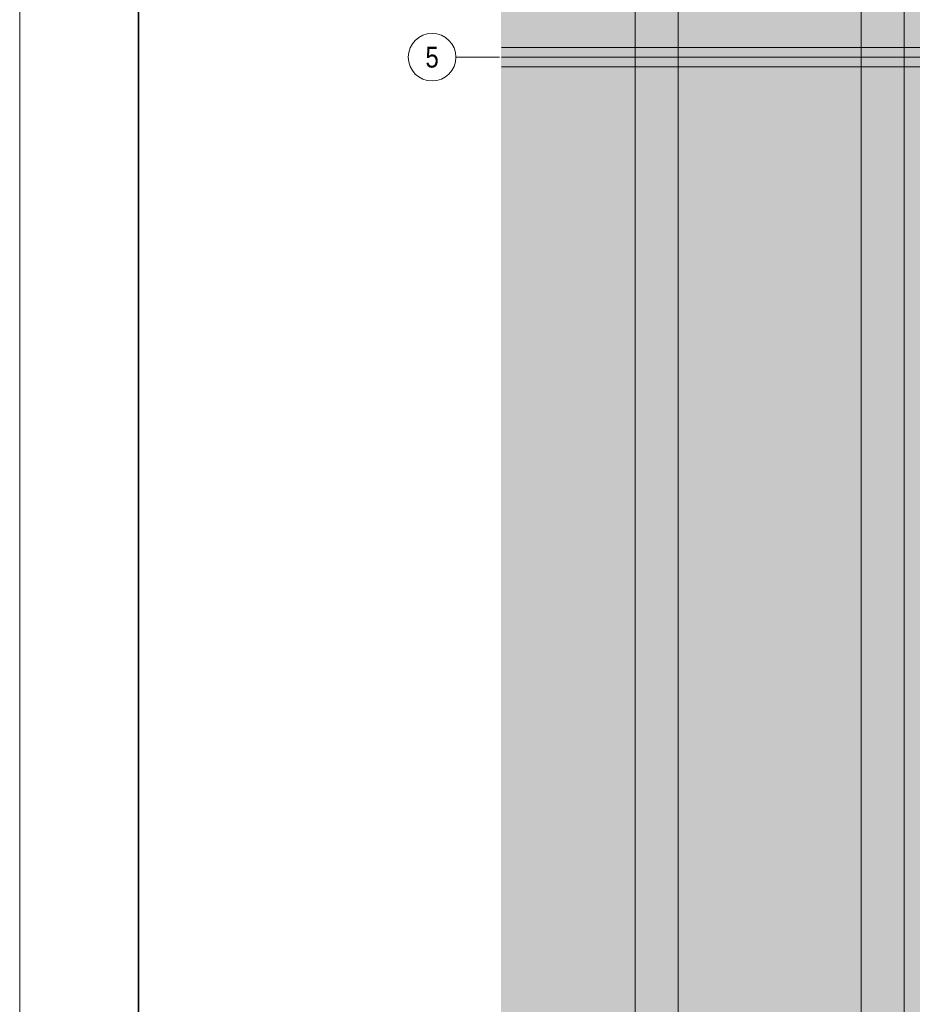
# Model space of a CAD drawing. Extents: x -620 to 300, y 62 to 1107.
# Tile 15 of 256: x -620 to -470, y 383 to 548. Entities that reach past the tile are written whole.
import ezdxf
from ezdxf.enums import TextEntityAlignment as Align
from ezdxf.lldxf.tags import DXFTag

# ---------------------------------------------------------------- set-up
doc = ezdxf.new("R2010")
doc.units = 0
doc.layers.get('0').update_dxf_attribs({"lineweight": 35})
for name, color, linetype, lineweight, true_color in [('30 -35 Decken- 1 Konstruktion-Träger- Stahlbeton', 7, 'grob-A06G9FRA8I', 13, 0x33aa00), ('iwb_Layout Achsbezeichung', 1, 'Continuous', 13, 0xff0000), ('iwb_Layout BA_Markierung', 7, 'Continuous', 9, 0xbadcdc)]:
    doc.layers.add(name, color=color, linetype=linetype, lineweight=lineweight, true_color=true_color)
doc.layers.add('70 -71 Achsen- 1 Gebäudeachsen', color=7, linetype='STRICHPUNKT2-A06G9FR98I', lineweight=18)
doc.layers.add('iwb_Plankopf Rahmen', color=7, linetype='Continuous', lineweight=35)
doc.layers.add('iwb_Schraffur_Unterzug', color=7, linetype='Continuous', lineweight=5, true_color=0xffffcc, plot=False)
doc.styles.get("Standard").update_dxf_attribs({"font": 'ARIALN.TTF'})
tags = doc.linetypes.add('grob-A06G9FRA8I', pattern=[14, 3, -8, 3]).pattern_tags.tags
tags[8:9] = [DXFTag(74, 4), DXFTag(75, 0), DXFTag(340, '0'), DXFTag(46, 0.0), DXFTag(50, 0.0), DXFTag(44, 0.0), DXFTag(45, 0.0)]
tags[6:7] = [DXFTag(74, 4), DXFTag(75, 0), DXFTag(340, '0'), DXFTag(46, 0.0), DXFTag(50, 0.0), DXFTag(44, 0.0), DXFTag(45, 0.0)]
tags[4:5] = [DXFTag(74, 4), DXFTag(75, 0), DXFTag(340, '0'), DXFTag(46, 0.0), DXFTag(50, 0.0), DXFTag(44, 0.0), DXFTag(45, 0.0)]
tags = doc.linetypes.add('STRICHPUNKT2', pattern=[12.7, 6.35, -3.175, 0, -3.175]).pattern_tags.tags
tags[10:11] = [DXFTag(74, 4), DXFTag(75, 0), DXFTag(340, '0'), DXFTag(46, 0.0), DXFTag(50, 0.0), DXFTag(44, 0.0), DXFTag(45, 0.0)]
tags[8:9] = [DXFTag(74, 4), DXFTag(75, 0), DXFTag(340, '0'), DXFTag(46, 0.0), DXFTag(50, 0.0), DXFTag(44, 0.0), DXFTag(45, 0.0)]
tags[6:7] = [DXFTag(74, 4), DXFTag(75, 0), DXFTag(340, '0'), DXFTag(46, 0.0), DXFTag(50, 0.0), DXFTag(44, 0.0), DXFTag(45, 0.0)]
tags[4:5] = [DXFTag(74, 4), DXFTag(75, 0), DXFTag(340, '0'), DXFTag(46, 0.0), DXFTag(50, 0.0), DXFTag(44, 0.0), DXFTag(45, 0.0)]
tags = doc.linetypes.add('STRICHPUNKT2-A06G9FR98I', pattern=[12.7, 6.35, -3.175, 0, -3.175]).pattern_tags.tags
tags[10:11] = [DXFTag(74, 4), DXFTag(75, 0), DXFTag(340, '0'), DXFTag(46, 0.0), DXFTag(50, 0.0), DXFTag(44, 0.0), DXFTag(45, 0.0)]
tags[8:9] = [DXFTag(74, 4), DXFTag(75, 0), DXFTag(340, '0'), DXFTag(46, 0.0), DXFTag(50, 0.0), DXFTag(44, 0.0), DXFTag(45, 0.0)]
tags[6:7] = [DXFTag(74, 4), DXFTag(75, 0), DXFTag(340, '0'), DXFTag(46, 0.0), DXFTag(50, 0.0), DXFTag(44, 0.0), DXFTag(45, 0.0)]
tags[4:5] = [DXFTag(74, 4), DXFTag(75, 0), DXFTag(340, '0'), DXFTag(46, 0.0), DXFTag(50, 0.0), DXFTag(44, 0.0), DXFTag(45, 0.0)]

# ---------------------------------------------------------------- blocks, each defined once
blk = doc.blocks.new('Polygon-A06G9FR18I')
at = {"color": 0, "linetype": 'ByBlock', "lineweight": -2, "ltscale": 0.13}
blk.add_solid([(-459.02, 82.71), (-538.75, 82.5), (-458.86, 1079.92), (-538.75, 1079.92)], dxfattribs=at)
blk = doc.blocks.new('Referenz-A06G9FRB8I')
at = {"layer": '30 -35 Decken- 1 Konstruktion-Träger- Stahlbeton', "color": 0}
for p, q in [((-516.18, 216.05), (-516.18, 763.05)), ((-508.98, 216.05), (-508.98, 763.05)), ((-478.18, 216.05), (-478.18, 763.05)), ((-470.98, 216.05), (-470.98, 763.05)), ((-538.63, 543.65), (-459.58, 543.65)), ((-538.63, 540.45), (-459.58, 540.45))]:
    blk.add_line(p, q, dxfattribs=at)
at = {"layer": '70 -71 Achsen- 1 Gebäudeachsen', "color": 0, "linetype": 'STRICHPUNKT2-A06G9FR98I', "ltscale": 0.18}
blk.add_line((-538.63, 542.05), (75.97, 542.05), dxfattribs=at)
blk = doc.blocks.new('Referenz-A06G9FRD8I')
at = {"layer": 'iwb_Schraffur_Unterzug', "linetype": 'Continuous', "ltscale": 0.13}
for points in [[(-512.18, 216.05), (-516.18, 216.05), (-516.18, 763.05), (-508.98, 763.05), (-508.98, 216.05)], [(-474.18, 216.05), (-478.18, 216.05), (-478.18, 763.05), (-470.98, 763.05), (-470.98, 216.05)]]:
    blk.add_hatch(color=256, dxfattribs=at).paths.add_polyline_path(points)

msp = doc.modelspace()

# ---------------------------------------------------------------- linework, layer by layer
at = {"layer": 'iwb_Layout Achsbezeichung', "linetype": 'STRICHPUNKT2', "lineweight": 13, "ltscale": 0.39}
msp.add_line((-538.98, 542.05), (-546.32, 542.05), dxfattribs=at)
at = {"layer": 'iwb_Layout Achsbezeichung', "ltscale": 0.39}
msp.add_circle((-550.32, 542.05), 4, dxfattribs=at)
at = {"layer": 'iwb_Plankopf Rahmen', "color": 8, "lineweight": 13, "ltscale": 0.13, "true_color": 0x808080}
msp.add_lwpolyline([(300.35, 62.43), (-619.65, 62.43), (-619.65, 1107.43), (300.35, 1107.43), (300.35, 62.43)], close=True, dxfattribs=at)
at = {"layer": 'iwb_Plankopf Rahmen', "ltscale": 0.35}
msp.add_lwpolyline([(-599.65, 67.43), (-599.65, 1102.43), (295.35, 1102.43), (295.35, 67.43), (-599.65, 67.43)], close=True, dxfattribs=at)

# ---------------------------------------------------------------- block references
at = {"color": 8, "lineweight": 25, "ltscale": 0.25, "true_color": 0x808080}
for name in ['Referenz-A06G9FRB8I', 'Referenz-A06G9FRD8I']:
    msp.add_blockref(name, (0, 0), dxfattribs=at)
at = {"layer": 'iwb_Layout BA_Markierung', "ltscale": 0.13}
msp.add_blockref('Polygon-A06G9FR18I', (0, 0), dxfattribs=at)

# ---------------------------------------------------------------- texts
at = {"layer": 'iwb_Layout Achsbezeichung', "ltscale": 0.39}
msp.add_text('5', height=3.5, dxfattribs=at).set_placement((-550.32, 542.05), align=Align.MIDDLE_CENTER)

doc.saveas('drawing.dxf')
